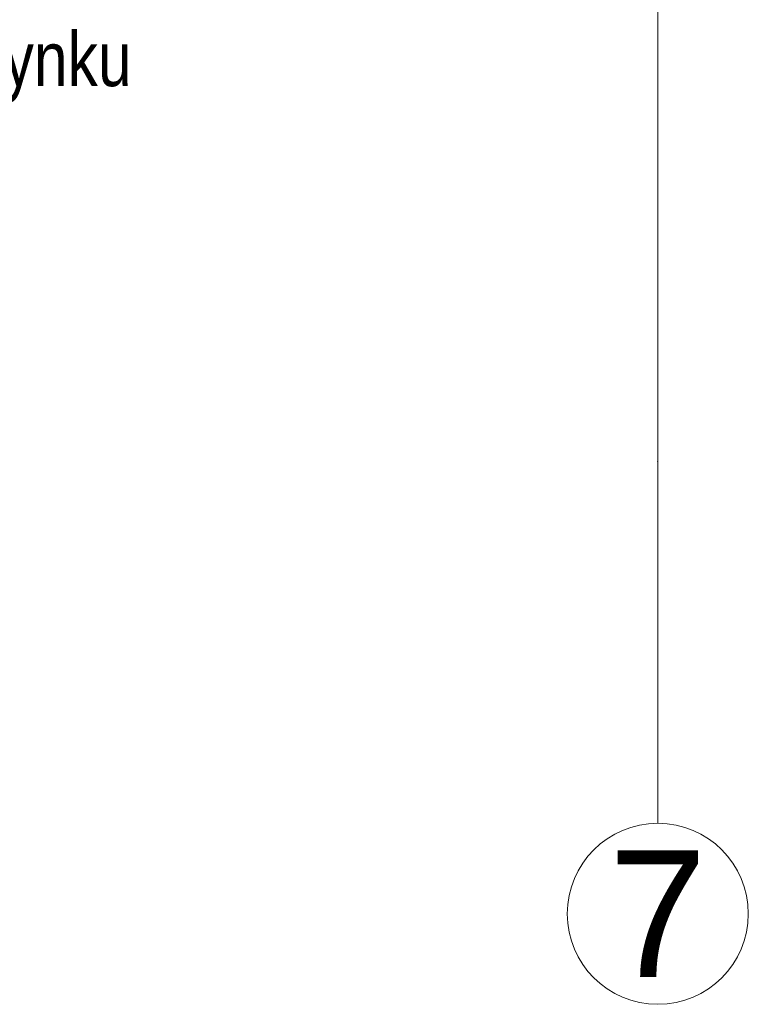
# Model space of a CAD drawing. Header units: millimetres. Extents: x -573548 to 674770, y -210017 to -47794.
# Tile 178 of 234: x 115814 to 117827, y -108895 to -106175. Entities that reach past the tile are written whole.
import ezdxf
from ezdxf.enums import TextEntityAlignment as Align

# ---------------------------------------------------------------- set-up
doc = ezdxf.new("R2010")
doc.units = ezdxf.units.MM
for name, color, linetype, lineweight in [('A.02 RZUT PIWNICY_is$0$opisy inne_Nr_pióra__1', 8, 'Continuous', 9), ('A.02 RZUT PIWNICY_is$0$Structural - Grid', 8, 'Continuous', 9), ('A.02 RZUT PIWNICY_is$0$Structural - Grid_Nr_pióra__17', 8, 'Continuous', 9)]:
    doc.layers.add(name, color=color, linetype=linetype, lineweight=lineweight)
doc.styles.add('A.02 RZUT PIWNICY_is$0$STYL_AUTOMATYCZNY_1', font='arial.ttf')
doc.styles.add('A.02 RZUT PIWNICY_is$0$STYL_AUTOMATYCZNY_4', font='arial.ttf', dxfattribs={"width": 0.8})

# ---------------------------------------------------------------- blocks, each defined once
blk = doc.blocks.new('A.02 RZUT PIWNICY_is$0$Standardowy znacznik osi_2')
at = {"layer": 'A.02 RZUT PIWNICY_is$0$Structural - Grid_Nr_pióra__17'}
for q in [(0, 0), (17853.1, 0)]:
    blk.add_line((1000, 0), q, dxfattribs=at)
blk.add_circle((-250, 0), 250, dxfattribs=at)
blk.add_point((1000, 0), dxfattribs=at)
blk.add_point((1000, 0), dxfattribs=at)
at = {"layer": 'A.02 RZUT PIWNICY_is$0$Structural - Grid_Nr_pióra__17', "style": 'A.02 RZUT PIWNICY_is$0$STYL_AUTOMATYCZNY_1'}
for tag, p in [('AC_MarkerText_1_0', (5, -80)), ('AC_MarkerText_1_1', (19358.1, -80))]:
    blk.add_attdef(tag, text='', height=350, rotation=270, dxfattribs=at).set_placement(p, align=Align.TOP_CENTER)
blk = doc.blocks.new('A.02 RZUT PIWNICY_is')
at = {"layer": 'A.02 RZUT PIWNICY_is$0$Structural - Grid'}
ref = blk.add_blockref('A.02 RZUT PIWNICY_is$0$Standardowy znacznik osi_2', (118146.9, -108395.1), dxfattribs=dict(at, zscale=1000, rotation=90))
ref.add_attrib('AC_MarkerText_1', '7', dxfattribs={"layer": 'A.02 RZUT PIWNICY_is$0$Structural - Grid_Nr_pióra__17', "color": 20, "lineweight": 15, "true_color": 0xf73328, "height": 350, "rotation": 360, "style": 'A.02 RZUT PIWNICY_is$0$STYL_AUTOMATYCZNY_1'}).set_placement((118146.9, -108470.1), align=Align.TOP_CENTER)
at = {"layer": 'A.02 RZUT PIWNICY_is$0$opisy inne_Nr_pióra__1', "insert": (115519.6, -106306.5), "char_height": 150, "attachment_point": 5, "style": 'A.02 RZUT PIWNICY_is$0$STYL_AUTOMATYCZNY_4'}
blk.add_mtext('\\A1;{\\pqc;\\fArial|b0|i0|c238|p0;\\W0.800000;opaska żwirowa wokół budynku}', dxfattribs=at)

msp = doc.modelspace()

# ---------------------------------------------------------------- block references
at = {"ltscale": 10}
msp.add_blockref('A.02 RZUT PIWNICY_is', (-570.2, 0), dxfattribs=at)

doc.saveas('drawing.dxf')
